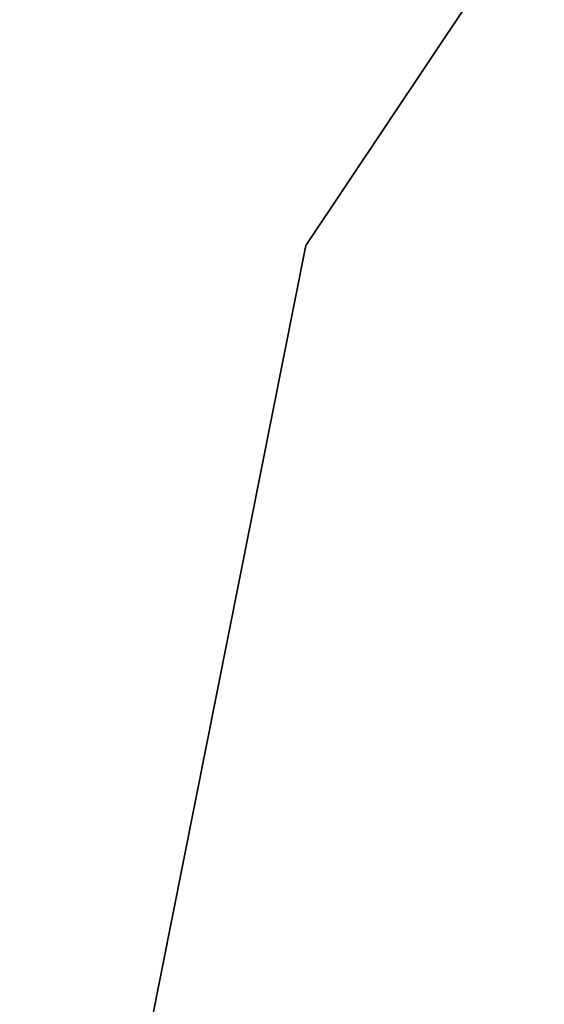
# Model space of a CAD drawing. Header units: millimetres. Extents: x -15 to 322, y -15 to 322.
# Tile 135 of 256: x 32.849 to 33.203, y 262.661 to 263.326. Entities that reach past the tile are written whole.
import ezdxf

# ---------------------------------------------------------------- set-up
doc = ezdxf.new("R2010")
doc.units = ezdxf.units.MM
doc.header["$LTSCALE"] = 25.4
doc.layers.get('0').update_dxf_attribs({"true_color": 0xff5454})

# ---------------------------------------------------------------- blocks, each defined once
blk = doc.blocks.new('AGNES-SQUARE-LED-8112-8108-8135-8138.STL')
at = {"color": 7, "true_color": 0xffffff}
mesh = blk.add_polyface(dxfattribs=at)
corners = [(40.20016, 262.77914, -33.32742), (1.74926, 298.22382, -30.77528), (5.04757, 301.9946, -30.77518)]
mesh.append_faces([[corners[k] for k in face] for face in [(0, 1, 2)]], dxfattribs={"color": 7})
mesh = blk.add_polyface(dxfattribs=at)
corners = [(42.61321, 265.38821, -33.32737), (40.20016, 262.77914, -33.32742), (5.04757, 301.9946, -30.77518)]
mesh.append_faces([[corners[k] for k in face] for face in [(0, 1, 2)]], dxfattribs={"color": 7})
at = {"color": 18, "true_color": 0x000000}
mesh = blk.add_polyface(dxfattribs=at)
corners = [(37.37785, 269.66214, 19.17887), (33.0424, 263.17365, 10.18989), (33.0424, 263.17365, 19.17887), (37.37785, 269.66214, 10.18989)]
mesh.append_faces([[corners[k] for k in face] for face in [(0, 1, 2), (1, 0, 3)]], dxfattribs={"vtx0": -1, "color": 18})
mesh = blk.add_polyface(dxfattribs=at)
corners = [(33.0424, 263.17365, 19.17887), (31.51999, 255.51999, 10.18989), (31.51999, 255.51999, 19.17887), (33.0424, 263.17365, 10.18989)]
mesh.append_faces([[corners[k] for k in face] for face in [(0, 1, 2), (1, 0, 3)]], dxfattribs={"vtx0": -1, "color": 18})
mesh = blk.add_polyface(dxfattribs=at)
corners = [(33.96628, 262.79099, 9.18989), (32.51999, 255.51999, 18.17887), (32.51999, 255.51999, 9.18989), (33.96628, 262.79099, 18.17887)]
mesh.append_faces([[corners[k] for k in face] for face in [(0, 1, 2), (1, 0, 3)]], dxfattribs={"vtx0": -1, "color": 18})

msp = doc.modelspace()

# ---------------------------------------------------------------- block references
at = {"color": 0}
msp.add_blockref('AGNES-SQUARE-LED-8112-8108-8135-8138.STL', (0, 0), dxfattribs=at)

doc.saveas('drawing.dxf')
